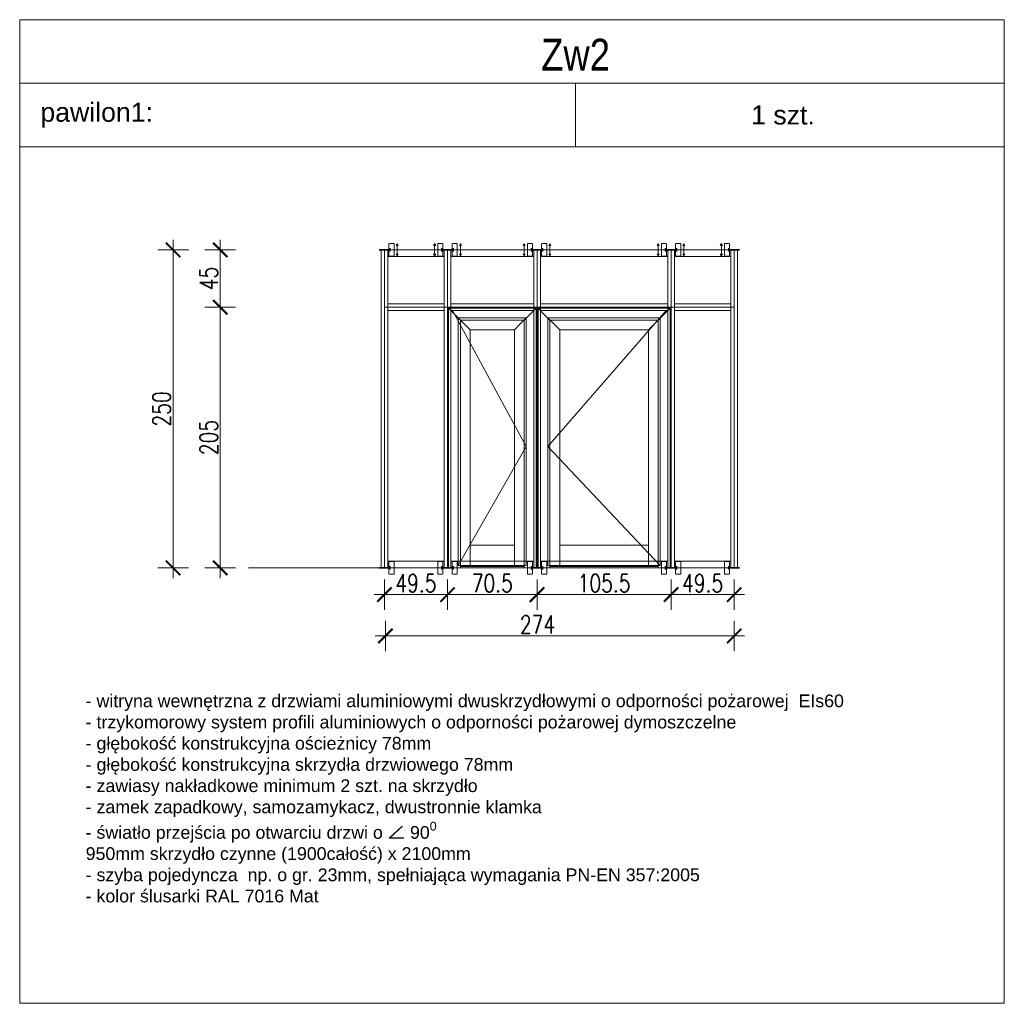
# Model space of a CAD drawing. Header units: millimetres. Extents: x 23192 to 149900, y -396339 to -79279.
# Tile 24 of 136: x 68132 to 68907, y -222761 to -221988. Entities that reach past the tile are written whole.
import ezdxf

# ---------------------------------------------------------------- set-up
doc = ezdxf.new("R2010")
doc.units = ezdxf.units.MM
doc.layers.get('0').update_dxf_attribs({"lineweight": 0})
doc.layers.add('Opis', color=8, linetype='Continuous', lineweight=13)
doc.layers.add('Widok-cienka', color=104, linetype='Continuous', lineweight=15)
doc.styles.add('1-100', font='arial.ttf', dxfattribs={"height": 20})
doc.styles.add('SIMPLEX', font='simplex.shx', dxfattribs={"width": 0.77})
doc.styles.get("Standard").update_dxf_attribs({"font": 'arial.ttf', "height": 25})
doc.dimstyles.new('OL PB 100', dxfattribs={"dimscale": 4, "dimtxt": 3.5, "dimasz": 0.2, "dimexe": 10, "dimexo": 10, "dimgap": 0.5, "dimtad": 1, "dimdec": 1, "dimrnd": 0.5, "dimzin": 9, "dimdsep": 46, "dimtxsty": 'SIMPLEX', "dimblk": 'thick_MSz', "dimcen": 0.05, "dimdle": 8, "dimse1": 1, "dimse2": 1, "dimclrd": 256, "dimclre": 256, "dimclrt": 3, "dimadec": 1, "dimazin": 2, "dimtfac": 1, "dimtdec": 1, "dimtix": 1, "dimtofl": 0, "dimtmove": 2, "dimatfit": 3, "dimldrblk": 'thick_MSz', "dimfxl": 10, "dimfxlon": 1, "dimtolj": 1, "dimlwd": -1, "dimlwe": -1, "dimarcsym": 0})

# ---------------------------------------------------------------- blocks, each defined once
blk = doc.blocks.new('thick_MSz')
for p, q in [((0, 15), (0, -15)), ((-10, 0), (10, 0))]:
    blk.add_line(p, q)
at = {"const_width": 2, "elevation": 2}
blk.add_lwpolyline([(-7.07, -7.07), (7.07, 7.07)], dxfattribs=at)
blk = doc.blocks.new('*D338')
at = {"transparency": 16777216}
blk.add_line((68290.08, -222417.94), (68290.08, -222214.54), dxfattribs=at)
at = {"layer": 'DEFPOINTS', "color": 0, "transparency": 16777216}
for p in [(68290.08, -222213.74), (68309.67, -222213.74), (68307.07, -222418.74)]:
    blk.add_point(p, dxfattribs=at)
at = {"transparency": 16777216, "xscale": 0.8, "yscale": 0.8, "zscale": 0.8}
for p, rotation in [((68290.08, -222213.74), 90), ((68290.08, -222418.74), 270)]:
    blk.add_blockref('thick_MSz', p, dxfattribs=dict(at, rotation=rotation))
at = {"color": 3, "transparency": 16777216, "insert": (68281.08, -222316.24), "char_height": 14, "attachment_point": 5, "rotation": 90, "style": 'SIMPLEX'}
blk.add_mtext('\\A1;205', dxfattribs=at)
blk = doc.blocks.new('*D339')
at = {"transparency": 16777216}
blk.add_line((68290.08, -222212.94), (68290.08, -222169.54), dxfattribs=at)
at = {"layer": 'DEFPOINTS', "color": 0, "transparency": 16777216}
for p in [(68290.08, -222168.74), (68307.07, -222168.74), (68309.67, -222213.74)]:
    blk.add_point(p, dxfattribs=at)
at = {"transparency": 16777216, "xscale": 0.8, "yscale": 0.8, "zscale": 0.8}
for p, rotation in [((68290.08, -222168.74), 90), ((68290.08, -222213.74), 270)]:
    blk.add_blockref('thick_MSz', p, dxfattribs=dict(at, rotation=rotation))
at = {"color": 3, "transparency": 16777216, "insert": (68281.08, -222191.24), "char_height": 14, "attachment_point": 5, "rotation": 90, "style": 'SIMPLEX'}
blk.add_mtext('\\A1;45', dxfattribs=at)
blk = doc.blocks.new('*D340')
at = {"transparency": 16777216}
blk.add_line((68253.03, -222417.94), (68253.03, -222169.54), dxfattribs=at)
at = {"layer": 'DEFPOINTS', "color": 0, "transparency": 16777216}
for p in [(68253.03, -222168.74), (68290.08, -222168.74), (68290.06, -222418.74)]:
    blk.add_point(p, dxfattribs=at)
at = {"transparency": 16777216, "xscale": 0.8, "yscale": 0.8, "zscale": 0.8}
for p, rotation in [((68253.03, -222168.74), 90), ((68253.03, -222418.74), 270)]:
    blk.add_blockref('thick_MSz', p, dxfattribs=dict(at, rotation=rotation))
at = {"color": 3, "transparency": 16777216, "insert": (68244.03, -222293.74), "char_height": 14, "attachment_point": 5, "rotation": 90, "style": 'SIMPLEX'}
blk.add_mtext('\\A1;250', dxfattribs=at)
blk = doc.blocks.new('*D341')
at = {"transparency": 16777216}
blk.add_line((68419.95, -222439.76), (68467.97, -222439.76), dxfattribs=at)
at = {"layer": 'DEFPOINTS', "color": 0, "transparency": 16777216}
for p in [(68419.15, -222418.74), (68468.77, -222418.74), (68468.77, -222439.76)]:
    blk.add_point(p, dxfattribs=at)
at = {"transparency": 16777216, "xscale": 0.8, "yscale": 0.8, "zscale": 0.8, "rotation": 180}
blk.add_blockref('thick_MSz', (68419.15, -222439.76), dxfattribs=at)
at = {"transparency": 16777216, "xscale": 0.8, "yscale": 0.8, "zscale": 0.8}
blk.add_blockref('thick_MSz', (68468.77, -222439.76), dxfattribs=at)
at = {"color": 3, "transparency": 16777216, "insert": (68443.96, -222430.76), "char_height": 14, "attachment_point": 5, "style": 'SIMPLEX'}
blk.add_mtext('\\A1;49.5', dxfattribs=at)
blk = doc.blocks.new('*D342')
at = {"transparency": 16777216}
blk.add_line((68469.57, -222439.76), (68538.37, -222439.76), dxfattribs=at)
at = {"layer": 'DEFPOINTS', "color": 0, "transparency": 16777216}
for p in [(68468.77, -222418.74), (68539.17, -222418.74), (68539.17, -222439.76)]:
    blk.add_point(p, dxfattribs=at)
at = {"transparency": 16777216, "xscale": 0.8, "yscale": 0.8, "zscale": 0.8, "rotation": 180}
blk.add_blockref('thick_MSz', (68468.77, -222439.76), dxfattribs=at)
at = {"transparency": 16777216, "xscale": 0.8, "yscale": 0.8, "zscale": 0.8}
blk.add_blockref('thick_MSz', (68539.17, -222439.76), dxfattribs=at)
at = {"color": 3, "transparency": 16777216, "insert": (68503.97, -222430.76), "char_height": 14, "attachment_point": 5, "style": 'SIMPLEX'}
blk.add_mtext('\\A1;70.5', dxfattribs=at)
blk = doc.blocks.new('*D343')
at = {"transparency": 16777216}
blk.add_line((68539.97, -222439.76), (68643.77, -222439.76), dxfattribs=at)
at = {"layer": 'DEFPOINTS', "color": 0, "transparency": 16777216}
for p in [(68539.17, -222418.74), (68644.57, -222418.74), (68644.57, -222439.76)]:
    blk.add_point(p, dxfattribs=at)
at = {"transparency": 16777216, "xscale": 0.8, "yscale": 0.8, "zscale": 0.8, "rotation": 180}
blk.add_blockref('thick_MSz', (68539.17, -222439.76), dxfattribs=at)
at = {"transparency": 16777216, "xscale": 0.8, "yscale": 0.8, "zscale": 0.8}
blk.add_blockref('thick_MSz', (68644.57, -222439.76), dxfattribs=at)
at = {"color": 3, "transparency": 16777216, "insert": (68591.87, -222430.76), "char_height": 14, "attachment_point": 5, "style": 'SIMPLEX'}
blk.add_mtext('\\A1;105.5', dxfattribs=at)
blk = doc.blocks.new('*D344')
at = {"transparency": 16777216}
blk.add_line((68645.37, -222439.76), (68693.39, -222439.76), dxfattribs=at)
at = {"layer": 'DEFPOINTS', "color": 0, "transparency": 16777216}
for p in [(68644.57, -222418.74), (68694.19, -222418.74), (68694.19, -222439.76)]:
    blk.add_point(p, dxfattribs=at)
at = {"transparency": 16777216, "xscale": 0.8, "yscale": 0.8, "zscale": 0.8, "rotation": 180}
blk.add_blockref('thick_MSz', (68644.57, -222439.76), dxfattribs=at)
at = {"transparency": 16777216, "xscale": 0.8, "yscale": 0.8, "zscale": 0.8}
blk.add_blockref('thick_MSz', (68694.19, -222439.76), dxfattribs=at)
at = {"color": 3, "transparency": 16777216, "insert": (68669.38, -222430.76), "char_height": 14, "attachment_point": 5, "style": 'SIMPLEX'}
blk.add_mtext('\\A1;49.5', dxfattribs=at)
blk = doc.blocks.new('*D345')
at = {"transparency": 16777216}
blk.add_line((68420.75, -222472.22), (68693.39, -222472.22), dxfattribs=at)
at = {"layer": 'DEFPOINTS', "color": 0, "transparency": 16777216}
for p in [(68419.95, -222439.76), (68694.19, -222439.76), (68694.19, -222472.22)]:
    blk.add_point(p, dxfattribs=at)
at = {"transparency": 16777216, "xscale": 0.8, "yscale": 0.8, "zscale": 0.8, "rotation": 180}
blk.add_blockref('thick_MSz', (68419.95, -222472.22), dxfattribs=at)
at = {"transparency": 16777216, "xscale": 0.8, "yscale": 0.8, "zscale": 0.8}
blk.add_blockref('thick_MSz', (68694.19, -222472.22), dxfattribs=at)
at = {"color": 3, "transparency": 16777216, "insert": (68539.57, -222463.22), "char_height": 14, "attachment_point": 5, "style": 'SIMPLEX'}
blk.add_mtext('\\A1;274', dxfattribs=at)

msp = doc.modelspace()

# ---------------------------------------------------------------- linework, layer by layer
at = {"color": 0}
for p, q in [((68415.051, -222168.438), (68423.251, -222168.438)), ((68423.251, -222169.038), (68415.051, -222169.038)), ((68416.551, -222171.338), (68416.551, -222168.738)), ((68419.151, -222168.738), (68416.551, -222168.738)), ((68416.551, -222168.738), (68416.551, -222418.738)), ((68421.751, -222168.738), (68419.151, -222168.738)), ((68421.751, -222168.738), (68421.751, -222171.338)), ((68466.17, -222168.738), (68421.751, -222168.738)), ((68421.751, -222418.738), (68421.751, -222168.738)), ((68422.751, -222173.738), (68422.751, -222163.738)), ((68423.251, -222163.738), (68426.751, -222163.738)), ((68423.251, -222168.438), (68423.251, -222167.738)), ((68423.251, -222167.738), (68423.751, -222167.738)), ((68423.251, -222169.738), (68423.251, -222169.038)), ((68423.751, -222169.738), (68423.251, -222169.738)), ((68423.751, -222167.738), (68423.751, -222169.738)), ((68426.751, -222163.738), (68426.751, -222173.738)), ((68428.451, -222165.338), (68429.251, -222163.738)), ((68430.051, -222165.338), (68428.451, -222165.338)), ((68429.251, -222163.738), (68430.051, -222165.338)), ((68429.251, -222163.738), (68429.251, -222173.738)), ((68458.67, -222163.738), (68457.87, -222165.338)), ((68457.87, -222165.338), (68459.47, -222165.338)), ((68458.67, -222173.738), (68458.67, -222163.738)), ((68459.47, -222165.338), (68458.67, -222163.738)), ((68461.17, -222173.738), (68461.17, -222163.738)), ((68461.17, -222163.738), (68464.67, -222163.738)), ((68464.17, -222169.738), (68464.17, -222167.738)), ((68464.17, -222167.738), (68464.67, -222167.738)), ((68464.67, -222169.738), (68464.17, -222169.738)), ((68464.67, -222167.738), (68464.67, -222168.438)), ((68464.67, -222168.438), (68472.87, -222168.438)), ((68464.67, -222169.038), (68464.67, -222169.738)), ((68472.87, -222169.038), (68464.67, -222169.038)), ((68465.17, -222163.738), (68465.17, -222173.738)), ((68466.17, -222171.338), (68466.17, -222168.738)), ((68468.77, -222168.738), (68466.17, -222168.738)), ((68466.17, -222168.738), (68466.17, -222418.738)), ((68471.37, -222168.738), (68468.77, -222168.738)), ((68471.37, -222168.738), (68471.37, -222171.338)), ((68536.57, -222168.738), (68471.37, -222168.738)), ((68471.37, -222418.738), (68471.37, -222168.738)), ((68472.37, -222173.738), (68472.37, -222163.738)), ((68472.87, -222163.738), (68476.37, -222163.738)), ((68472.87, -222168.438), (68472.87, -222167.738)), ((68472.87, -222167.738), (68473.37, -222167.738)), ((68472.87, -222169.738), (68472.87, -222169.038)), ((68473.37, -222169.738), (68472.87, -222169.738)), ((68473.37, -222167.738), (68473.37, -222169.738)), ((68476.37, -222163.738), (68476.37, -222173.738)), ((68478.07, -222165.338), (68478.87, -222163.738)), ((68479.67, -222165.338), (68478.07, -222165.338)), ((68478.87, -222163.738), (68479.67, -222165.338)), ((68478.87, -222163.738), (68478.87, -222173.738)), ((68529.07, -222163.738), (68528.27, -222165.338)), ((68528.27, -222165.338), (68529.87, -222165.338)), ((68529.07, -222173.738), (68529.07, -222163.738)), ((68529.87, -222165.338), (68529.07, -222163.738)), ((68531.57, -222173.738), (68531.57, -222163.738)), ((68531.57, -222163.738), (68535.07, -222163.738)), ((68534.57, -222169.738), (68534.57, -222167.738)), ((68534.57, -222167.738), (68535.07, -222167.738)), ((68535.07, -222169.738), (68534.57, -222169.738)), ((68535.07, -222167.738), (68535.07, -222168.438)), ((68535.07, -222168.438), (68543.27, -222168.438)), ((68535.07, -222169.038), (68535.07, -222169.738)), ((68543.27, -222169.038), (68535.07, -222169.038)), ((68535.57, -222163.738), (68535.57, -222173.738)), ((68536.57, -222171.338), (68536.57, -222168.738)), ((68539.17, -222168.738), (68536.57, -222168.738)), ((68536.57, -222168.738), (68536.57, -222418.738)), ((68541.77, -222168.738), (68539.17, -222168.738)), ((68541.77, -222168.738), (68539.17, -222168.738)), ((68541.77, -222168.738), (68541.77, -222171.338)), ((68641.97, -222168.738), (68541.77, -222168.738)), ((68541.77, -222168.738), (68541.77, -222171.338)), ((68541.77, -222418.738), (68541.77, -222168.738)), ((68542.77, -222173.738), (68542.77, -222163.738)), ((68543.27, -222163.738), (68546.77, -222163.738)), ((68543.27, -222168.438), (68543.27, -222167.738)), ((68543.27, -222167.738), (68543.77, -222167.738)), ((68543.27, -222169.738), (68543.27, -222169.038)), ((68543.77, -222169.738), (68543.27, -222169.738)), ((68543.77, -222167.738), (68543.77, -222169.738)), ((68546.77, -222163.738), (68546.77, -222173.738)), ((68548.47, -222165.338), (68549.27, -222163.738)), ((68550.07, -222165.338), (68548.47, -222165.338)), ((68549.27, -222163.738), (68550.07, -222165.338)), ((68549.27, -222163.738), (68549.27, -222173.738)), ((68634.47, -222163.738), (68633.67, -222165.338)), ((68633.67, -222165.338), (68635.27, -222165.338)), ((68634.47, -222173.738), (68634.47, -222163.738)), ((68635.27, -222165.338), (68634.47, -222163.738)), ((68636.97, -222173.738), (68636.97, -222163.738)), ((68636.97, -222163.738), (68640.47, -222163.738)), ((68639.97, -222169.738), (68639.97, -222167.738)), ((68639.97, -222167.738), (68640.47, -222167.738)), ((68640.47, -222169.738), (68639.97, -222169.738)), ((68640.47, -222167.738), (68640.47, -222168.438)), ((68640.47, -222168.438), (68648.67, -222168.438)), ((68640.47, -222169.038), (68640.47, -222169.738)), ((68648.67, -222169.038), (68640.47, -222169.038)), ((68640.97, -222163.738), (68640.97, -222173.738)), ((68641.97, -222171.338), (68641.97, -222168.738)), ((68644.57, -222168.738), (68641.97, -222168.738)), ((68641.97, -222168.738), (68641.97, -222418.738)), ((68647.17, -222168.738), (68644.57, -222168.738)), ((68647.17, -222168.738), (68647.17, -222171.338)), ((68691.589, -222168.738), (68647.17, -222168.738)), ((68647.17, -222418.738), (68647.17, -222168.738)), ((68648.17, -222173.738), (68648.17, -222163.738)), ((68648.67, -222163.738), (68652.17, -222163.738)), ((68648.67, -222168.438), (68648.67, -222167.738)), ((68648.67, -222167.738), (68649.17, -222167.738)), ((68648.67, -222169.738), (68648.67, -222169.038)), ((68649.17, -222169.738), (68648.67, -222169.738)), ((68649.17, -222167.738), (68649.17, -222169.738)), ((68652.17, -222163.738), (68652.17, -222173.738)), ((68653.87, -222165.338), (68654.67, -222163.738)), ((68655.47, -222165.338), (68653.87, -222165.338)), ((68654.67, -222163.738), (68655.47, -222165.338)), ((68654.67, -222163.738), (68654.67, -222173.738)), ((68684.089, -222163.738), (68683.289, -222165.338)), ((68683.289, -222165.338), (68684.889, -222165.338)), ((68684.089, -222173.738), (68684.089, -222163.738)), ((68684.889, -222165.338), (68684.089, -222163.738)), ((68686.589, -222173.738), (68686.589, -222163.738)), ((68686.589, -222163.738), (68690.089, -222163.738)), ((68689.589, -222169.738), (68689.589, -222167.738)), ((68689.589, -222167.738), (68690.089, -222167.738)), ((68690.089, -222169.738), (68689.589, -222169.738)), ((68690.089, -222167.738), (68690.089, -222168.438)), ((68690.089, -222168.438), (68698.289, -222168.438)), ((68690.089, -222169.038), (68690.089, -222169.738)), ((68698.289, -222169.038), (68690.089, -222169.038)), ((68690.589, -222163.738), (68690.589, -222173.738)), ((68691.589, -222171.338), (68691.589, -222168.738)), ((68694.189, -222168.738), (68691.589, -222168.738)), ((68691.589, -222168.738), (68691.589, -222418.738)), ((68696.789, -222168.738), (68694.189, -222168.738)), ((68696.789, -222168.738), (68696.789, -222171.338)), ((68696.789, -222418.738), (68696.789, -222168.738)), ((68416.551, -222173.938), (68416.551, -222171.338)), ((68421.751, -222171.338), (68421.751, -222173.938)), ((68421.751, -222173.938), (68466.17, -222173.938)), ((68426.751, -222173.738), (68423.251, -222173.738)), ((68430.051, -222172.138), (68428.451, -222172.138)), ((68428.451, -222172.138), (68429.251, -222173.738)), ((68429.251, -222173.738), (68430.051, -222172.138)), ((68458.67, -222173.738), (68457.87, -222172.138)), ((68457.87, -222172.138), (68459.47, -222172.138)), ((68459.47, -222172.138), (68458.67, -222173.738)), ((68464.67, -222173.738), (68461.17, -222173.738)), ((68466.17, -222173.938), (68466.17, -222171.338)), ((68471.37, -222171.338), (68471.37, -222173.938)), ((68471.37, -222173.938), (68536.57, -222173.938)), ((68476.37, -222173.738), (68472.87, -222173.738)), ((68479.67, -222172.138), (68478.07, -222172.138)), ((68478.07, -222172.138), (68478.87, -222173.738)), ((68478.87, -222173.738), (68479.67, -222172.138)), ((68529.07, -222173.738), (68528.27, -222172.138)), ((68528.27, -222172.138), (68529.87, -222172.138)), ((68529.87, -222172.138), (68529.07, -222173.738)), ((68535.07, -222173.738), (68531.57, -222173.738)), ((68536.57, -222173.938), (68536.57, -222171.338)), ((68541.77, -222171.338), (68541.77, -222173.938)), ((68541.77, -222171.338), (68541.77, -222173.938)), ((68541.77, -222173.938), (68641.97, -222173.938)), ((68546.77, -222173.738), (68543.27, -222173.738)), ((68550.07, -222172.138), (68548.47, -222172.138)), ((68548.47, -222172.138), (68549.27, -222173.738)), ((68549.27, -222173.738), (68550.07, -222172.138)), ((68634.47, -222173.738), (68633.67, -222172.138)), ((68633.67, -222172.138), (68635.27, -222172.138)), ((68635.27, -222172.138), (68634.47, -222173.738)), ((68640.47, -222173.738), (68636.97, -222173.738)), ((68641.97, -222173.938), (68641.97, -222171.338)), ((68647.17, -222171.338), (68647.17, -222173.938)), ((68647.17, -222173.938), (68691.589, -222173.938)), ((68652.17, -222173.738), (68648.67, -222173.738)), ((68655.47, -222172.138), (68653.87, -222172.138)), ((68653.87, -222172.138), (68654.67, -222173.738)), ((68654.67, -222173.738), (68655.47, -222172.138)), ((68684.089, -222173.738), (68683.289, -222172.138)), ((68683.289, -222172.138), (68684.889, -222172.138)), ((68684.889, -222172.138), (68684.089, -222173.738)), ((68690.089, -222173.738), (68686.589, -222173.738)), ((68691.589, -222173.938), (68691.589, -222171.338)), ((68696.789, -222171.338), (68696.789, -222173.938)), ((68416.551, -222213.738), (68416.551, -222211.138)), ((68416.551, -222216.338), (68416.551, -222213.738)), ((68421.751, -222211.138), (68421.751, -222213.738)), ((68466.17, -222211.138), (68421.751, -222211.138)), ((68421.751, -222213.738), (68421.751, -222216.338)), ((68421.751, -222216.338), (68466.17, -222216.338)), ((68466.17, -222213.738), (68466.17, -222211.138)), ((68466.17, -222216.338), (68466.17, -222213.738)), ((68474.22, -222219.188), (68469.57, -222214.538)), ((68469.57, -222214.538), (68469.57, -222418.738)), ((68538.37, -222214.538), (68469.57, -222214.538)), ((68469.57, -222214.538), (68474.22, -222219.188)), ((68471.37, -222211.138), (68471.37, -222213.738)), ((68536.57, -222211.138), (68471.37, -222211.138)), ((68471.37, -222213.738), (68471.37, -222216.338)), ((68471.37, -222216.338), (68536.57, -222216.338)), ((68533.72, -222219.188), (68538.37, -222214.538)), ((68538.37, -222214.538), (68533.72, -222219.188)), ((68536.57, -222213.738), (68536.57, -222211.138)), ((68536.57, -222216.338), (68536.57, -222213.738)), ((68538.37, -222418.738), (68538.37, -222214.538)), ((68544.62, -222219.188), (68539.97, -222214.538)), ((68539.97, -222214.538), (68539.97, -222418.738)), ((68643.77, -222214.538), (68539.97, -222214.538)), ((68539.97, -222214.538), (68544.62, -222219.188)), ((68541.77, -222211.138), (68541.77, -222213.738)), ((68641.97, -222211.138), (68541.77, -222211.138)), ((68541.77, -222213.738), (68541.77, -222216.338)), ((68541.77, -222216.338), (68641.97, -222216.338)), ((68639.12, -222219.188), (68643.77, -222214.538)), ((68643.77, -222214.538), (68639.12, -222219.188)), ((68641.97, -222213.738), (68641.97, -222211.138)), ((68641.97, -222216.338), (68641.97, -222213.738)), ((68643.77, -222418.738), (68643.77, -222214.538)), ((68647.17, -222211.138), (68647.17, -222213.738)), ((68691.589, -222211.138), (68647.17, -222211.138)), ((68647.17, -222213.738), (68647.17, -222216.338)), ((68647.17, -222216.338), (68691.589, -222216.338)), ((68691.589, -222213.738), (68691.589, -222211.138)), ((68691.589, -222216.338), (68691.589, -222213.738)), ((68696.789, -222211.138), (68696.789, -222213.738)), ((68696.789, -222213.738), (68696.789, -222216.338)), ((68478.87, -222223.838), (68474.22, -222219.188)), ((68474.22, -222219.188), (68478.87, -222223.838)), ((68530.67, -222222.238), (68477.27, -222222.238)), ((68477.27, -222222.238), (68481.92, -222226.888)), ((68481.92, -222226.888), (68477.27, -222222.238)), ((68477.27, -222222.238), (68477.27, -222416.738)), ((68478.87, -222418.738), (68478.87, -222223.838)), ((68478.87, -222223.838), (68529.07, -222223.838)), ((68526.02, -222226.888), (68530.67, -222222.238)), ((68530.67, -222222.238), (68526.02, -222226.888)), ((68529.07, -222223.838), (68533.72, -222219.188)), ((68533.72, -222219.188), (68529.07, -222223.838)), ((68529.07, -222223.838), (68529.07, -222418.738)), ((68530.67, -222416.738), (68530.67, -222222.238)), ((68549.27, -222223.838), (68544.62, -222219.188)), ((68544.62, -222219.188), (68549.27, -222223.838)), ((68636.07, -222222.238), (68547.67, -222222.238)), ((68547.67, -222222.238), (68552.32, -222226.888)), ((68552.32, -222226.888), (68547.67, -222222.238)), ((68547.67, -222222.238), (68547.67, -222416.738)), ((68549.27, -222418.738), (68549.27, -222223.838)), ((68549.27, -222223.838), (68634.47, -222223.838)), ((68631.42, -222226.888), (68636.07, -222222.238)), ((68636.07, -222222.238), (68631.42, -222226.888)), ((68634.47, -222223.838), (68639.12, -222219.188)), ((68639.12, -222219.188), (68634.47, -222223.838)), ((68634.47, -222223.838), (68634.47, -222418.738)), ((68636.07, -222416.738), (68636.07, -222222.238)), ((68481.92, -222226.888), (68486.57, -222231.538)), ((68486.57, -222231.538), (68481.92, -222226.888)), ((68486.57, -222231.538), (68521.37, -222231.538)), ((68486.57, -222416.738), (68486.57, -222231.538)), ((68521.37, -222231.538), (68526.02, -222226.888)), ((68526.02, -222226.888), (68521.37, -222231.538)), ((68521.37, -222231.538), (68521.37, -222416.738)), ((68552.32, -222226.888), (68556.97, -222231.538)), ((68556.97, -222231.538), (68552.32, -222226.888)), ((68556.97, -222231.538), (68626.77, -222231.538)), ((68556.97, -222416.738), (68556.97, -222231.538)), ((68626.77, -222231.538), (68631.42, -222226.888)), ((68631.42, -222226.888), (68626.77, -222231.538)), ((68626.77, -222231.538), (68626.77, -222416.738)), ((68486.57, -222400.938), (68486.57, -222408.838)), ((68521.37, -222400.938), (68486.57, -222400.938)), ((68521.37, -222408.838), (68521.37, -222400.938)), ((68556.97, -222400.938), (68556.97, -222408.838)), ((68626.77, -222400.938), (68556.97, -222400.938)), ((68626.77, -222408.838), (68626.77, -222400.938)), ((68486.57, -222408.838), (68486.57, -222416.738)), ((68521.37, -222416.738), (68521.37, -222408.838)), ((68556.97, -222408.838), (68556.97, -222416.738)), ((68626.77, -222416.738), (68626.77, -222408.838)), ((68416.551, -222416.138), (68416.551, -222413.538)), ((68416.551, -222418.738), (68416.551, -222416.138)), ((68421.751, -222413.538), (68421.751, -222416.138)), ((68466.17, -222413.538), (68421.751, -222413.538)), ((68421.751, -222416.138), (68421.751, -222418.738)), ((68422.751, -222423.738), (68422.751, -222413.738)), ((68423.251, -222413.738), (68426.751, -222413.738)), ((68423.251, -222418.438), (68423.251, -222417.738)), ((68423.251, -222417.738), (68423.751, -222417.738)), ((68423.751, -222417.738), (68423.751, -222419.738)), ((68426.751, -222413.738), (68426.751, -222423.738)), ((68461.17, -222423.738), (68461.17, -222413.738)), ((68461.17, -222413.738), (68464.67, -222413.738)), ((68464.17, -222419.738), (68464.17, -222417.738)), ((68464.17, -222417.738), (68464.67, -222417.738)), ((68464.67, -222417.738), (68464.67, -222418.438)), ((68465.17, -222413.738), (68465.17, -222423.738)), ((68466.17, -222416.138), (68466.17, -222413.538)), ((68466.17, -222418.738), (68466.17, -222416.138)), ((68471.37, -222413.538), (68471.37, -222416.138)), ((68536.57, -222413.538), (68471.37, -222413.538)), ((68471.37, -222416.138), (68471.37, -222418.738)), ((68472.37, -222423.738), (68472.37, -222413.738)), ((68472.87, -222413.738), (68476.37, -222413.738)), ((68472.87, -222418.438), (68472.87, -222417.738)), ((68472.87, -222417.738), (68473.37, -222417.738)), ((68473.37, -222417.738), (68473.37, -222419.738)), ((68476.37, -222413.738), (68476.37, -222423.738)), ((68477.27, -222416.738), (68481.92, -222416.738)), ((68478.87, -222417.538), (68478.87, -222418.138)), ((68529.07, -222417.538), (68478.87, -222417.538)), ((68478.87, -222418.138), (68478.87, -222418.738)), ((68481.92, -222416.738), (68486.57, -222416.738)), ((68486.57, -222416.738), (68521.37, -222416.738)), ((68521.37, -222416.738), (68526.02, -222416.738)), ((68526.02, -222416.738), (68530.67, -222416.738)), ((68529.07, -222418.138), (68529.07, -222417.538)), ((68529.07, -222418.738), (68529.07, -222418.138)), ((68531.57, -222423.738), (68531.57, -222413.738)), ((68531.57, -222413.738), (68535.07, -222413.738)), ((68534.57, -222419.738), (68534.57, -222417.738)), ((68534.57, -222417.738), (68535.07, -222417.738)), ((68535.07, -222417.738), (68535.07, -222418.438)), ((68535.57, -222413.738), (68535.57, -222423.738)), ((68536.57, -222416.138), (68536.57, -222413.538)), ((68536.57, -222418.738), (68536.57, -222416.138)), ((68541.77, -222413.538), (68541.77, -222416.138)), ((68641.97, -222413.538), (68541.77, -222413.538)), ((68541.77, -222416.138), (68541.77, -222418.738)), ((68542.77, -222423.738), (68542.77, -222413.738)), ((68543.27, -222413.738), (68546.77, -222413.738)), ((68543.27, -222418.438), (68543.27, -222417.738)), ((68543.27, -222417.738), (68543.77, -222417.738)), ((68543.77, -222417.738), (68543.77, -222419.738)), ((68546.77, -222413.738), (68546.77, -222423.738)), ((68547.67, -222416.738), (68552.32, -222416.738)), ((68549.27, -222417.538), (68549.27, -222418.138)), ((68634.47, -222417.538), (68549.27, -222417.538)), ((68549.27, -222418.138), (68549.27, -222418.738)), ((68552.32, -222416.738), (68556.97, -222416.738)), ((68556.97, -222416.738), (68626.77, -222416.738)), ((68626.77, -222416.738), (68631.42, -222416.738)), ((68631.42, -222416.738), (68636.07, -222416.738)), ((68634.47, -222418.138), (68634.47, -222417.538)), ((68634.47, -222418.738), (68634.47, -222418.138)), ((68636.97, -222423.738), (68636.97, -222413.738)), ((68636.97, -222413.738), (68640.47, -222413.738)), ((68639.97, -222419.738), (68639.97, -222417.738)), ((68639.97, -222417.738), (68640.47, -222417.738)), ((68640.47, -222417.738), (68640.47, -222418.438)), ((68640.97, -222413.738), (68640.97, -222423.738)), ((68641.97, -222416.138), (68641.97, -222413.538)), ((68641.97, -222418.738), (68641.97, -222416.138)), ((68647.17, -222413.538), (68647.17, -222416.138)), ((68691.589, -222413.538), (68647.17, -222413.538)), ((68647.17, -222416.138), (68647.17, -222418.738)), ((68648.17, -222423.738), (68648.17, -222413.738)), ((68648.67, -222413.738), (68652.17, -222413.738)), ((68648.67, -222418.438), (68648.67, -222417.738)), ((68648.67, -222417.738), (68649.17, -222417.738)), ((68649.17, -222417.738), (68649.17, -222419.738)), ((68652.17, -222413.738), (68652.17, -222423.738)), ((68686.589, -222423.738), (68686.589, -222413.738)), ((68686.589, -222413.738), (68690.089, -222413.738)), ((68689.589, -222419.738), (68689.589, -222417.738)), ((68689.589, -222417.738), (68690.089, -222417.738)), ((68690.089, -222417.738), (68690.089, -222418.438)), ((68690.589, -222413.738), (68690.589, -222423.738)), ((68691.589, -222416.138), (68691.589, -222413.538)), ((68691.589, -222418.738), (68691.589, -222416.138)), ((68696.789, -222413.538), (68696.789, -222416.138)), ((68696.789, -222416.138), (68696.789, -222418.738)), ((68312.27, -222418.738), (68416.551, -222418.738)), ((68415.051, -222418.438), (68423.251, -222418.438)), ((68423.251, -222419.038), (68415.051, -222419.038)), ((68416.551, -222418.738), (68419.151, -222418.738)), ((68419.151, -222418.738), (68421.751, -222418.738)), ((68421.751, -222418.738), (68466.17, -222418.738)), ((68423.251, -222419.738), (68423.251, -222419.038)), ((68423.751, -222419.738), (68423.251, -222419.738)), ((68426.751, -222423.738), (68423.251, -222423.738)), ((68464.67, -222423.738), (68461.17, -222423.738)), ((68464.67, -222419.738), (68464.17, -222419.738)), ((68464.67, -222418.438), (68472.87, -222418.438)), ((68464.67, -222419.038), (68464.67, -222419.738)), ((68472.87, -222419.038), (68464.67, -222419.038)), ((68466.17, -222418.738), (68468.77, -222418.738)), ((68468.77, -222418.738), (68471.37, -222418.738)), ((68469.57, -222418.738), (68474.22, -222418.738)), ((68471.37, -222418.738), (68536.57, -222418.738)), ((68472.87, -222419.738), (68472.87, -222419.038)), ((68473.37, -222419.738), (68472.87, -222419.738)), ((68476.37, -222423.738), (68472.87, -222423.738)), ((68474.22, -222418.738), (68478.87, -222418.738)), ((68478.87, -222418.738), (68529.07, -222418.738)), ((68529.07, -222418.738), (68533.72, -222418.738)), ((68535.07, -222423.738), (68531.57, -222423.738)), ((68533.72, -222418.738), (68538.37, -222418.738)), ((68535.07, -222419.738), (68534.57, -222419.738)), ((68535.07, -222418.438), (68543.27, -222418.438)), ((68535.07, -222419.038), (68535.07, -222419.738)), ((68543.27, -222419.038), (68535.07, -222419.038)), ((68536.57, -222418.738), (68539.17, -222418.738)), ((68536.57, -222418.738), (68539.17, -222418.738)), ((68539.17, -222418.738), (68541.77, -222418.738)), ((68539.17, -222418.738), (68541.77, -222418.738)), ((68539.97, -222418.738), (68544.62, -222418.738)), ((68541.77, -222418.738), (68641.97, -222418.738)), ((68543.27, -222419.738), (68543.27, -222419.038)), ((68543.77, -222419.738), (68543.27, -222419.738)), ((68546.77, -222423.738), (68543.27, -222423.738)), ((68544.62, -222418.738), (68549.27, -222418.738)), ((68549.27, -222418.738), (68634.47, -222418.738)), ((68634.47, -222418.738), (68639.12, -222418.738)), ((68640.47, -222423.738), (68636.97, -222423.738)), ((68639.12, -222418.738), (68643.77, -222418.738)), ((68640.47, -222419.738), (68639.97, -222419.738)), ((68640.47, -222418.438), (68648.67, -222418.438)), ((68640.47, -222419.038), (68640.47, -222419.738)), ((68648.67, -222419.038), (68640.47, -222419.038)), ((68641.97, -222418.738), (68644.57, -222418.738)), ((68644.57, -222418.738), (68647.17, -222418.738)), ((68647.17, -222418.738), (68691.589, -222418.738)), ((68648.67, -222419.738), (68648.67, -222419.038)), ((68649.17, -222419.738), (68648.67, -222419.738)), ((68652.17, -222423.738), (68648.67, -222423.738)), ((68690.089, -222423.738), (68686.589, -222423.738)), ((68690.089, -222419.738), (68689.589, -222419.738)), ((68690.089, -222418.438), (68698.289, -222418.438)), ((68690.089, -222419.038), (68690.089, -222419.738)), ((68698.289, -222419.038), (68690.089, -222419.038)), ((68691.589, -222418.738), (68694.189, -222418.738)), ((68694.189, -222418.738), (68696.789, -222418.738))]:
    msp.add_line(p, q, dxfattribs=at)
at = {"color": 6}
for p, q in [((68419.151, -222168.738), (68468.77, -222168.738)), ((68419.151, -222168.738), (68419.151, -222418.738)), ((68468.77, -222168.738), (68539.17, -222168.738)), ((68468.77, -222168.738), (68468.77, -222418.738)), ((68539.17, -222168.738), (68644.57, -222168.738)), ((68539.17, -222168.738), (68539.17, -222418.738)), ((68539.17, -222168.738), (68539.17, -222418.738)), ((68644.57, -222168.738), (68694.189, -222168.738)), ((68644.57, -222168.738), (68644.57, -222418.738)), ((68694.189, -222168.738), (68694.189, -222418.738)), ((68419.151, -222213.738), (68468.77, -222213.738)), ((68468.77, -222213.738), (68539.17, -222213.738)), ((68469.57, -222214.538), (68469.57, -222418.738)), ((68538.37, -222214.538), (68469.57, -222214.538)), ((68538.37, -222418.738), (68538.37, -222214.538)), ((68539.17, -222213.738), (68644.57, -222213.738)), ((68539.97, -222214.538), (68539.97, -222418.738)), ((68643.77, -222214.538), (68539.97, -222214.538)), ((68643.77, -222418.738), (68643.77, -222214.538)), ((68644.57, -222213.738), (68694.189, -222213.738)), ((68530.67, -222222.238), (68477.27, -222222.238)), ((68477.27, -222222.238), (68477.27, -222416.738)), ((68530.67, -222416.738), (68530.67, -222222.238)), ((68636.07, -222222.238), (68547.67, -222222.238)), ((68547.67, -222222.238), (68547.67, -222416.738)), ((68636.07, -222416.738), (68636.07, -222222.238)), ((68477.27, -222416.738), (68530.67, -222416.738)), ((68547.67, -222416.738), (68636.07, -222416.738)), ((68419.151, -222418.738), (68468.77, -222418.738)), ((68468.77, -222418.738), (68539.17, -222418.738)), ((68469.57, -222418.738), (68538.37, -222418.738)), ((68539.17, -222418.738), (68644.57, -222418.738)), ((68539.17, -222418.738), (68539.17, -222418.738)), ((68539.97, -222418.738), (68643.77, -222418.738)), ((68644.57, -222418.738), (68694.189, -222418.738))]:
    msp.add_line(p, q, dxfattribs=at)
at = {"color": 11}
for p, q in [((68472.569, -222216.338), (68530.67, -222323.238)), ((68640.771, -222216.338), (68547.67, -222323.238)), ((68477.27, -222416.738), (68530.67, -222323.238)), ((68636.07, -222416.738), (68547.67, -222323.238))]:
    msp.add_line(p, q, dxfattribs=at)
msp.add_lwpolyline([(68132.384, -221987.742), (68906.579, -221987.742), (68906.579, -222761.03), (68132.384, -222761.03)], close=True)
at = {"layer": 'Widok-cienka'}
for points in [[(68132.384, -222037.742), (68906.579, -222037.742)], [(68569.481, -222037.742), (68569.481, -222087.742)], [(68132.384, -222087.742), (68906.579, -222087.742)]]:
    msp.add_lwpolyline(points, dxfattribs=at)

# ---------------------------------------------------------------- texts
at = {"ltscale": 0.7}
for s, insert, char_height, width, attachment_point in [('\\A1;\\pxql;pawilon1: ', (68269.46, -222062.742), 15, 241.62415, 5), ('\\A1;1 szt. ', (68732.543, -222062.742), 15, 241.62415, 5), ('\\A1;\\pxql;- witryna wewnętrzna z drzwiami aluminiowymi dwuskrzydłowymi o odporności pożarowej  EIs60\\P- trzykomorowy system profili aluminiowych o odporności pożarowej dymoszczelne\\P- głębokość konstrukcyjna ościeżnicy 78mm\\P- głębokość konstrukcyjna skrzydła drzwiowego 78mm\\P- zawiasy nakładkowe minimum 2 szt. na skrzydło\\P{\\A0;- zamek zapadkowy, samozamykacz, dwustronnie klamka\\P}- światło przejścia po otwarciu drzwi o {\\fISOCPEUR|b0|i0|c238|p34;∠} 90{\\H0.7x;\\S0^ ;}   \\P950mm skrzydło czynne (1900całość) x 2100mm \\P- szyba pojedyncza  np. o gr. 23mm, spełniająca wymagania PN-EN 357:2005\\P{\\A0;- kolor ślusarki RAL 7016 Mat}', (68184.262, -222518.25), 10, 862.4285, 1)]:
    msp.add_mtext(s, dxfattribs=dict(at, insert=insert, char_height=char_height, width=width, attachment_point=attachment_point))
at = {"layer": 'Opis', "insert": (68132.384, -222002.752), "char_height": 25, "attachment_point": 1, "style": '1-100'}
msp.add_mtext_dynamic_manual_height_columns('\\pxqc;{\\fArial Narrow|b0|i0|c238|p34;Zw2}', width=874.19474, gutter_width=0, heights=[0], dxfattribs=at)

# ---------------------------------------------------------------- dimensions: what is measured, and where the dimension line sits
for base, p1, p2, picture, middle in [((68253.025, -222168.738), (68290.057, -222418.738), (68290.075, -222168.738), '*D340', (68244.025, -222293.738)), ((68290.075, -222168.738), (68309.67, -222213.738), (68307.07, -222168.738), '*D339', (68281.075, -222191.238)), ((68290.075, -222213.738), (68307.07, -222418.738), (68309.67, -222213.738), '*D338', (68281.075, -222316.238))]:
    dim = msp.add_linear_dim(base=base, p1=p1, p2=p2, angle=90, dimstyle='OL PB 100')
    dim.commit()
    dim.dimension.update_dxf_attribs({"geometry": picture, "text_midpoint": middle})
for base, p1, p2, picture, middle in [((68468.77, -222439.761), (68419.151, -222418.738), (68468.77, -222418.738), '*D341', (68443.961, -222430.761)), ((68539.17, -222439.761), (68468.77, -222418.738), (68539.17, -222418.738), '*D342', (68503.97, -222430.761)), ((68644.57, -222439.761), (68539.17, -222418.738), (68644.57, -222418.738), '*D343', (68591.87, -222430.761)), ((68694.189, -222439.761), (68644.57, -222418.738), (68694.189, -222418.738), '*D344', (68669.379, -222430.761))]:
    dim = msp.add_linear_dim(base=base, p1=p1, p2=p2, dimstyle='OL PB 100')
    dim.commit()
    dim.dimension.update_dxf_attribs({"geometry": picture, "text_midpoint": middle})
dim = msp.add_linear_dim(base=(68694.189, -222472.224), p1=(68419.951, -222439.761), p2=(68694.189, -222439.761), dimstyle='OL PB 100')
dim.commit()
dim.dimension.update_dxf_attribs({"geometry": '*D345', "text_midpoint": (68539.57, -222463.224), "dimtype": 160})

doc.saveas('drawing.dxf')
